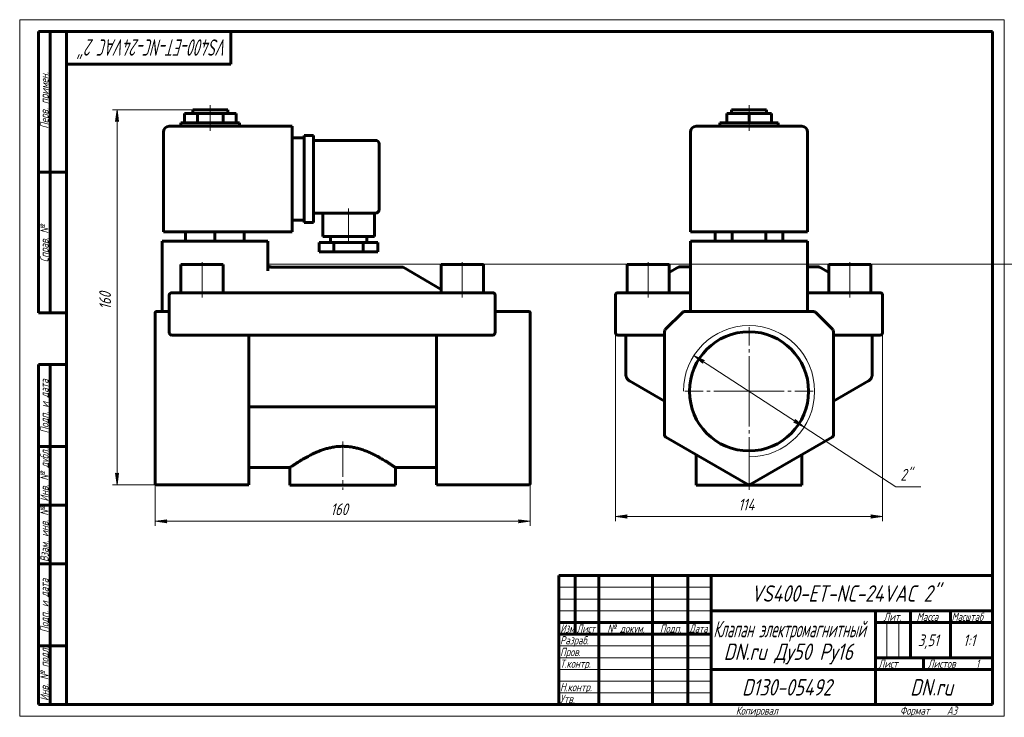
# Model space of a CAD drawing. Header units: millimetres. Extents: x 0 to 420, y 0 to 297.
import ezdxf

# ---------------------------------------------------------------- set-up
doc = ezdxf.new("R2010")
doc.units = ezdxf.units.MM
for name, pattern in [('K5LT_AXLED', [19.5, 15, -1.5, 1.5, -1.5]), ('K5LT_BASIC', [0]), ('K5LT_THIN', [0])]:
    doc.linetypes.add(name, pattern=pattern)
doc.layers.add('Системный слой', color=7, linetype='Continuous')
doc.layers.add('Системный слой (1)', color=251, linetype='Continuous', true_color=0x6c6c6c)
doc.styles.add('KDIMTEXTSTYLE', font='GOST_AU.SHX', dxfattribs={"width": 0.96, "oblique": 15, "height": 5})
doc.styles.add('KTEXTSTYLE', font='GOST_AU.SHX', dxfattribs={"width": 0.96, "height": 5})
doc.dimstyles.new('KDIMSTYLE (1.00)', dxfattribs={"dimtxt": 5, "dimasz": 1, "dimexe": 2, "dimexo": 0, "dimgap": 1, "dimtad": 1, "dimtxsty": 'KDIMTEXTSTYLE', "dimsah": 1, "dimcen": 0, "dimdle": 1, "dimadec": 0, "dimazin": 0, "dimtfac": 0.667, "dimtmove": 0, "dimatfit": 3, "dimfxl": 1, "dimtvp": 1, "dimtolj": 1, "dimtzin": 0, "dimarcsym": 0})

# ---------------------------------------------------------------- blocks, each defined once
blk = doc.blocks.new('U0')
at = {"layer": 'Системный слой (1)', "color": 150, "linetype": 'K5LT_BASIC', "lineweight": 60, "true_color": 0x0080ff}
for p, q in [((286.1, 191.57), (281.37, 191.57)), ((340.83, 191.57), (336.1, 191.57))]:
    blk.add_line(p, q, dxfattribs=at)
blk = doc.blocks.new('D0')
at = {"layer": 'Системный слой (1)'}
for points in [[(254.1, 85.18), (259.1, 85.84), (258.6, 85.18), (259.1, 84.52)], [(363.1, 84.52), (368.1, 85.18), (363.1, 85.84), (363.6, 85.18)]]:
    blk.add_hatch(color=7, dxfattribs=at).paths.add_polyline_path(points)
at = {"layer": 'Системный слой (1)', "color": 7, "linetype": 'K5LT_THIN', "lineweight": 18}
for p, q in [((254.1, 171.57), (254.1, 83.18)), ((368.1, 171.57), (368.1, 83.18)), ((254.1, 85.18), (259.1, 85.84)), ((259.1, 84.52), (254.1, 85.18)), ((259.1, 85.84), (258.6, 85.18)), ((258.6, 85.18), (259.1, 84.52)), ((363.6, 85.18), (363.1, 85.84)), ((363.1, 85.84), (368.1, 85.18)), ((368.1, 85.18), (363.1, 84.52)), ((363.1, 84.52), (363.6, 85.18))]:
    blk.add_line(p, q, dxfattribs=at)
blk.add_wipeout([(306.55, 86.18), (306.55, 93.56), (315.29, 93.56), (315.29, 86.18)]).dxf.layer = 'Системный слой (1)'
blk.add_line((254.1, 85.18), (368.1, 85.18), dxfattribs=at)
at = {"layer": 'Системный слой (1)', "color": 7, "insert": (306.55, 92.77), "char_height": 5, "attachment_point": 1, "style": 'KTEXTSTYLE'}
blk.add_mtext('\\H5.0;\\W1.000;\\Q15;\\Q15;\\W0.965;114', dxfattribs=at)
blk = doc.blocks.new('KDIMARROW_01')
at = {"layer": 'Системный слой'}
blk.add_hatch(color=0, dxfattribs=at).paths.add_polyline_path([(0, 0), (-5, 0.66), (-4.5, 0), (-5, -0.66)])
at = {"layer": 'Системный слой', "color": 0, "linetype": 'K5LT_THIN', "lineweight": 18}
for p, q in [((-4.5, 0), (-5, 0.66)), ((-5, 0.66), (0, 0)), ((0, 0), (-5, -0.66)), ((-5, -0.66), (-4.5, 0))]:
    blk.add_line(p, q, dxfattribs=at)
at = {"layer": 'Системный слой (1)', "color": 0, "linetype": 'K5LT_THIN', "lineweight": 18}
blk.add_line((57.79, 138.57), (56.79, 138.57), dxfattribs=at)
blk = doc.blocks.new('D1')
at = {"layer": 'Системный слой (1)'}
for points in [[(292.18, 151.65), (287.62, 153.82), (291.46, 150.55), (291.4, 151.37)], [(334.58, 123.31), (330.75, 126.59), (330.81, 125.76), (330.03, 125.48)]]:
    blk.add_hatch(color=7, dxfattribs=at).paths.add_polyline_path(points)
at = {"layer": 'Системный слой (1)', "color": 7, "linetype": 'K5LT_THIN', "lineweight": 18}
for p, q in [((287.62, 153.82), (292.18, 151.65)), ((291.46, 150.55), (287.62, 153.82)), ((287.62, 153.82), (334.58, 123.31)), ((292.18, 151.65), (291.4, 151.37)), ((291.4, 151.37), (291.46, 150.55)), ((330.81, 125.76), (330.75, 126.59)), ((330.75, 126.59), (334.58, 123.31)), ((330.03, 125.48), (330.81, 125.76)), ((334.58, 123.31), (330.03, 125.48))]:
    blk.add_line(p, q, dxfattribs=at)
blk.add_wipeout([(375.67, 98.91), (375.67, 106.29), (382.11, 106.29), (382.11, 98.91)]).dxf.layer = 'Системный слой (1)'
for p, q in [((334.58, 123.31), (373.67, 97.91)), ((373.67, 97.91), (384.38, 97.91))]:
    blk.add_line(p, q, dxfattribs=at)
at = {"layer": 'Системный слой (1)', "color": 7, "insert": (375.67, 105.5), "char_height": 5, "attachment_point": 1, "style": 'KTEXTSTYLE'}
blk.add_mtext('\\H5.0;\\W1.000;\\Q15;\\Q15;\\W0.965;2"', dxfattribs=at)
blk = doc.blocks.new('U1')
at = {"layer": 'Системный слой (1)', "color": 30, "linetype": 'K5LT_AXLED', "lineweight": 18, "true_color": 0xff8000}
for q in [(311.1, 165.97), (283.7, 138.57), (338.5, 138.57), (311.1, 111.17)]:
    blk.add_line((311.1, 138.57), q, dxfattribs=at)
blk = doc.blocks.new('U2')
at = {"layer": 'Системный слой (1)', "color": 150, "linetype": 'K5LT_BASIC', "lineweight": 60, "true_color": 0x0080ff}
for p, q in [((105.79, 192.56), (105.79, 192.57)), ((105.79, 192.53), (105.79, 192.56)), ((105.8, 192.51), (105.79, 192.53)), ((105.8, 192.5), (105.8, 192.51)), ((105.8, 192.49), (105.8, 192.5)), ((105.8, 192.5), (105.8, 192.5)), ((105.8, 192.5), (105.8, 192.5)), ((105.9, 192.12), (105.8, 192.49)), ((105.8, 192.49), (105.8, 192.49)), ((105.8, 192.49), (105.8, 192.49)), ((105.8, 192.49), (105.8, 192.49)), ((105.8, 192.49), (105.8, 192.49)), ((106.19, 191.77), (105.9, 192.12)), ((106.58, 191.59), (106.19, 191.77))]:
    blk.add_line(p, q, dxfattribs=at)
blk = doc.blocks.new('U3')
at = {"layer": 'Системный слой (1)', "color": 150, "linetype": 'K5LT_BASIC', "lineweight": 60, "true_color": 0x0080ff}
for p, q in [((97.79, 106.07), (115.29, 106.07)), ((160.29, 106.07), (177.79, 106.07))]:
    blk.add_line(p, q, dxfattribs=at)
blk = doc.blocks.new('U4')
at = {"layer": 'Системный слой (1)', "color": 150, "linetype": 'K5LT_BASIC', "lineweight": 60, "true_color": 0x0080ff}
blk.add_line((105.79, 192.57), (105.79, 192.57), dxfattribs=at)
blk.add_line((105.79, 192.57), (105.79, 192.57), dxfattribs=at)
blk.add_line((105.79, 192.57), (105.79, 192.57), dxfattribs=at)
blk.add_line((105.79, 192.57), (105.79, 192.57), dxfattribs=at)
blk = doc.blocks.new('U5')
at = {"layer": 'Системный слой (1)', "color": 150, "linetype": 'K5LT_BASIC', "lineweight": 60, "true_color": 0x0080ff}
for p, q in [((106.61, 191.58), (106.52, 191.6)), ((106.7, 191.57), (106.61, 191.58)), ((106.79, 191.57), (106.7, 191.57))]:
    blk.add_line(p, q, dxfattribs=at)
blk = doc.blocks.new('U6')
at = {"layer": 'Системный слой (1)', "color": 150, "linetype": 'K5LT_BASIC', "lineweight": 60, "true_color": 0x0080ff}
for p, q in [((105.79, 192.56), (105.79, 192.57)), ((105.79, 192.55), (105.79, 192.56)), ((105.79, 192.54), (105.79, 192.55))]:
    blk.add_line(p, q, dxfattribs=at)
blk = doc.blocks.new('U7')
at = {"layer": 'Системный слой (1)', "color": 150, "linetype": 'K5LT_BASIC', "lineweight": 60, "true_color": 0x0080ff}
for p, q in [((105.79, 192.54), (105.79, 192.57)), ((105.81, 192.38), (105.8, 192.45)), ((105.83, 192.31), (105.81, 192.38)), ((105.85, 192.23), (105.83, 192.31)), ((106.45, 191.63), (106.45, 191.63))]:
    blk.add_line(p, q, dxfattribs=at)
blk = doc.blocks.new('U8')
at = {"layer": 'Системный слой (1)', "color": 150, "linetype": 'K5LT_BASIC', "lineweight": 60, "true_color": 0x0080ff}
for start, end in [(180.007, 181.5039), (254.165, 270)]:
    blk.add_arc((106.79, 192.57), 1, start, end, dxfattribs=at)
blk = doc.blocks.new('U9')
at = {"layer": 'Системный слой (1)', "color": 150, "linetype": 'K5LT_BASIC', "lineweight": 60, "true_color": 0x0080ff}
for p, q in [((105.79, 192.54), (105.79, 192.57)), ((106.45, 191.63), (106.45, 191.63))]:
    blk.add_line(p, q, dxfattribs=at)
blk = doc.blocks.new('U10')
at = {"layer": 'Системный слой (1)', "color": 150, "linetype": 'K5LT_BASIC', "lineweight": 60, "true_color": 0x0080ff}
for p, q in [((105.79, 192.56), (105.79, 192.56)), ((105.79, 192.56), (105.79, 192.56)), ((105.79, 192.54), (105.79, 192.56)), ((105.79, 192.56), (105.79, 192.56)), ((105.79, 192.56), (105.79, 192.56)), ((105.79, 192.56), (105.79, 192.56)), ((105.79, 192.56), (105.79, 192.56)), ((105.79, 192.56), (105.79, 192.56)), ((105.79, 192.56), (105.79, 192.56)), ((105.79, 192.52), (105.79, 192.54)), ((105.8, 192.5), (105.79, 192.52))]:
    blk.add_line(p, q, dxfattribs=at)
blk = doc.blocks.new('U11')
at = {"layer": 'Системный слой (1)', "color": 150, "linetype": 'K5LT_BASIC', "lineweight": 60, "true_color": 0x0080ff}
for start, end in [(180, 180.0532), (180.0532, 181.4772), (188.9724, 195.45), (195.45, 209.5812), (214.6709, 250.0711), (250.0711, 257.5124), (269.9764, 270)]:
    blk.add_arc((106.79, 192.57), 1, start, end, dxfattribs=at)
blk = doc.blocks.new('U12')
at = {"layer": 'Системный слой (1)', "color": 150, "linetype": 'K5LT_BASIC', "lineweight": 60, "true_color": 0x0080ff}
for p, q in [((106.79, 191.57), (106.82, 191.57)), ((106.82, 191.57), (106.82, 191.57)), ((106.82, 191.57), (107.28, 191.57))]:
    blk.add_line(p, q, dxfattribs=at)
blk = doc.blocks.new('U13')
at = {"layer": 'Системный слой (1)', "color": 150, "linetype": 'K5LT_BASIC', "lineweight": 60, "true_color": 0x0080ff}
for p, q in [((105.79, 192.55), (105.79, 192.57)), ((105.79, 192.53), (105.79, 192.55)), ((105.79, 192.52), (105.79, 192.53)), ((106.79, 191.57), (106.79, 191.57))]:
    blk.add_line(p, q, dxfattribs=at)
blk = doc.blocks.new('U14')
at = {"layer": 'Системный слой (1)', "color": 150, "linetype": 'K5LT_BASIC', "lineweight": 60, "true_color": 0x0080ff}
for p, q in [((106.79, 191.57), (106.8, 191.57)), ((106.8, 191.57), (106.89, 191.56)), ((106.89, 191.56), (106.97, 191.53)), ((106.97, 191.53), (107.04, 191.5))]:
    blk.add_line(p, q, dxfattribs=at)
blk = doc.blocks.new('U15')
at = {"layer": 'Системный слой (1)', "color": 150, "linetype": 'K5LT_BASIC', "lineweight": 60, "true_color": 0x0080ff}
for p, q in [((106.82, 191.57), (106.97, 191.57)), ((107.13, 191.57), (107.28, 191.57))]:
    blk.add_line(p, q, dxfattribs=at)
blk = doc.blocks.new('U16')
at = {"layer": 'Системный слой (1)', "color": 150, "linetype": 'K5LT_BASIC', "lineweight": 60, "true_color": 0x0080ff}
for p, q in [((106.82, 191.57), (106.97, 191.57)), ((107.13, 191.57), (107.28, 191.57))]:
    blk.add_line(p, q, dxfattribs=at)
blk = doc.blocks.new('D2')
at = {"layer": 'Системный слой (1)'}
for points in [[(62.29, 83.18), (62.79, 83.84), (57.79, 83.18), (62.79, 82.52)], [(217.79, 83.18), (212.79, 83.84), (213.29, 83.18), (212.79, 82.52)]]:
    blk.add_hatch(color=7, dxfattribs=at).paths.add_polyline_path(points)
at = {"layer": 'Системный слой (1)', "color": 7, "linetype": 'K5LT_THIN', "lineweight": 18}
for p, q in [((57.79, 124.34), (57.79, 81.18)), ((217.79, 116.78), (217.79, 81.18)), ((57.79, 83.18), (62.79, 83.84)), ((62.79, 82.52), (57.79, 83.18)), ((62.79, 83.84), (62.29, 83.18)), ((62.29, 83.18), (62.79, 82.52)), ((213.29, 83.18), (212.79, 83.84)), ((212.79, 83.84), (217.79, 83.18)), ((217.79, 83.18), (212.79, 82.52)), ((212.79, 82.52), (213.29, 83.18))]:
    blk.add_line(p, q, dxfattribs=at)
blk.add_wipeout([(132.58, 84.18), (132.58, 91.56), (142.59, 91.56), (142.59, 84.18)]).dxf.layer = 'Системный слой (1)'
blk.add_line((57.79, 83.18), (217.79, 83.18), dxfattribs=at)
at = {"layer": 'Системный слой (1)', "color": 7, "insert": (132.58, 90.77), "char_height": 5, "attachment_point": 1, "style": 'KTEXTSTYLE'}
blk.add_mtext('\\H5.0;\\W1.000;\\Q15;\\Q15;\\W0.965;160', dxfattribs=at)
blk = doc.blocks.new('D3')
at = {"layer": 'Системный слой (1)'}
for points in [[(42.19, 253.57), (41.53, 258.57), (40.87, 253.57), (41.53, 254.07)], [(41.53, 98.72), (42.19, 103.72), (41.53, 103.22), (40.87, 103.72)]]:
    blk.add_hatch(color=7, dxfattribs=at).paths.add_polyline_path(points)
at = {"layer": 'Системный слой (1)', "color": 7, "linetype": 'K5LT_THIN', "lineweight": 18}
for p, q in [((73.79, 258.57), (39.53, 258.57)), ((40.87, 253.57), (41.53, 258.57)), ((41.53, 258.57), (42.19, 253.57)), ((41.53, 254.07), (40.87, 253.57)), ((42.19, 253.57), (41.53, 254.07)), ((41.53, 98.72), (40.87, 103.72)), ((40.87, 103.72), (41.53, 103.22)), ((41.53, 103.22), (42.19, 103.72)), ((42.19, 103.72), (41.53, 98.72)), ((58.29, 98.72), (39.53, 98.72))]:
    blk.add_line(p, q, dxfattribs=at)
blk.add_wipeout([(40.53, 173.43), (33.15, 173.43), (33.15, 183.44), (40.53, 183.44)]).dxf.layer = 'Системный слой (1)'
blk.add_line((41.53, 258.57), (41.53, 98.72), dxfattribs=at)
at = {"layer": 'Системный слой (1)', "color": 7, "insert": (33.95, 173.43), "char_height": 5, "attachment_point": 1, "rotation": 90, "style": 'KTEXTSTYLE'}
blk.add_mtext('\\H5.0;\\W1.000;\\Q15;\\Q15;\\W0.965;160', dxfattribs=at)
blk = doc.blocks.new('U17')
at = {"color": 7, "linetype": 'K5LT_THIN', "lineweight": 18}
for p, q in [((0, 0), (0, 297)), ((0, 297), (420, 297)), ((420, 297), (420, 0)), ((230, 55), (295, 55)), ((230, 50), (295, 50)), ((230, 45), (295, 45)), ((369.96, 25), (369.96, 40)), ((374.98, 25), (374.98, 40)), ((230, 30), (295, 30)), ((230, 25), (295, 25)), ((230, 20), (295, 20)), ((230, 15), (295, 15)), ((230, 10), (295, 10)), ((420, 0), (0, 0))]:
    blk.add_line(p, q, dxfattribs=at)
at = {"color": 150, "linetype": 'K5LT_BASIC', "lineweight": 60, "true_color": 0x0080ff}
for p, q in [((8, 172), (8, 292)), ((20, 292), (8, 292)), ((13, 172), (13, 292)), ((20, 5), (20, 292)), ((20, 292), (415, 292)), ((90, 292), (90, 278)), ((415, 292), (415, 5)), ((90, 278), (20, 278)), ((20, 232), (8, 232)), ((20, 172), (8, 172)), ((8, 5), (8, 150)), ((20, 150), (8, 150)), ((13, 5), (13, 150)), ((20, 115), (8, 115)), ((20, 90), (8, 90)), ((20, 65), (8, 65)), ((230, 60), (415, 60)), ((230, 5), (230, 60)), ((237, 35), (237, 60)), ((247, 5), (247, 60)), ((270, 5), (270, 60)), ((285, 5), (285, 60)), ((295, 5), (295, 60)), ((295, 45), (415, 45)), ((365, 5), (365, 45)), ((380, 25), (380, 45)), ((397, 25), (397, 45)), ((230, 40), (295, 40)), ((365, 40), (380, 40)), ((380, 40), (415, 40)), ((230, 35), (295, 35)), ((20, 30), (8, 30)), ((365, 25), (415, 25)), ((385.57, 20), (385.57, 25)), ((295, 20), (365, 20)), ((365, 20), (415, 20)), ((20, 5), (8, 5)), ((415, 5), (20, 5))]:
    blk.add_line(p, q, dxfattribs=at)
at = {"color": 7, "attachment_point": 1, "style": 'KTEXTSTYLE'}
for s, insert, char_height, rotation in [('\\H5.0;\\W1.000;\\Q15;\\Q15;\\W0.748;\\H7.00;VS400-ET-NC-24VAC 2"', (88.72, 281.64), 7, 180), ('\\H5.0;\\W1.000;\\Q15;\\Q15;\\W0.965;\\H3.50;Перв. примен.', (8.82, 250.52), 3.5, 90), ('\\H5.0;\\W1.000;\\Q15;\\Q15;\\W0.965;\\H3.50;Справ. №', (8.82, 193.63), 3.5, 90), ('\\H5.0;\\W1.000;\\Q15;\\Q15;\\W0.965;\\H3.50;Подп. и дата', (8.82, 120.66), 3.5, 90), ('\\H5.0;\\W1.000;\\Q15;\\Q15;\\W0.965;\\H3.50;Инв. № дубл.', (8.82, 91.57), 3.5, 90), ('\\H5.0;\\W1.000;\\Q15;\\Q15;\\W0.965;\\H3.50;Взам. инв. №', (8.82, 65.8), 3.5, 90), ('\\H5.0;\\W1.000;\\Q15;\\Q15;\\W0.965;\\H3.50;Подп. и дата', (8.82, 35.66), 3.5, 90), ('\\H5.0;\\W1.000;\\Q15;\\Q15;\\W0.965;\\H3.50;Инв. № подл.', (8.82, 6.57), 3.5, 90)]:
    blk.add_mtext(s, dxfattribs=dict(at, insert=insert, char_height=char_height, rotation=rotation))
for s, insert, char_height in [('\\H5.0;\\W1.000;\\Q15;\\Q15;\\W0.965;\\H7.00;VS400-ET-NC-24VAC 2"', (311.96, 55.86), 7), ('\\H5.0;\\W1.000;\\Q15;\\Q15;\\W0.965;\\H3.50;Лит.', (368.47, 44.18), 3.5), ('\\H5.0;\\W1.000;\\Q15;\\Q15;\\W0.965;\\H3.50;Масса', (382.58, 44.18), 3.5), ('\\H5.0;\\W1.000;\\Q15;\\Q15;\\W0.930;\\H3.50;Масштаб', (397.52, 44.18), 3.5), ('\\H5.0;\\W1.000;\\Q15;\\Q15;\\W0.784;\\H3.50;Изм.', (230.62, 39.18), 3.5), ('\\H5.0;\\W1.000;\\Q15;\\Q15;\\W0.799;\\H3.50;Лист', (237.61, 39.18), 3.5), ('\\H5.0;\\W1.000;\\Q15;\\Q15;\\W0.965;\\H3.50;№ докум.', (250.63, 39.18), 3.5), ('\\H5.0;\\W1.000;\\Q15;\\Q15;\\W0.965;\\H3.50;Подп.', (273.1, 39.18), 3.5), ('\\H5.0;\\W1.000;\\Q15;\\Q15;\\W0.799;\\H3.50;Дата', (285.61, 39.18), 3.5), ('\\H5.0;\\W1.000;\\Q15;\\Q15;\\W0.672;\\H7.00;Клапан электромагнитный', (295.88, 40.69), 7), ('\\H5.0;\\W1.000;\\Q15;\\Q15;\\W0.965;\\H3.50;Разраб.', (230.5, 34.18), 3.5), ('\\H5.0;\\W1.000;\\Q15;\\Q15;\\W0.965;3,51', (383.16, 34.9), 5), ('\\H5.0;\\W1.000;\\Q15;\\Q15;\\W0.965;{\\c16711680;1:1}', (402.44, 34.9), 5), ('\\H5.0;\\W1.000;\\Q15;\\Q15;\\W0.965;\\H7.00;DN.ru Ду50 Ру16', (300.3, 31.02), 7), ('\\H5.0;\\W1.000;\\Q15;\\Q15;\\W0.965;\\H3.50;Пров.', (230.5, 29.18), 3.5), ('\\H5.0;\\W1.000;\\Q15;\\Q15;\\W0.965;\\H3.50;Т.контр.', (230.5, 24.18), 3.5), ('\\H5.0;\\W1.000;\\Q15;\\Q15;\\W0.965;\\H3.50;Лист', (366.32, 24.18), 3.5), ('\\H5.0;\\W1.000;\\Q15;\\Q15;\\W0.965;\\H3.50;Листов', (387.36, 24.18), 3.5), ('\\H5.0;\\W1.000;\\Q15;\\Q15;\\W0.965;\\H3.50;1', (407.91, 24.18), 3.5), ('\\H5.0;\\W1.000;\\Q15;\\Q15;\\W0.965;\\H3.50;Н.контр.', (230.5, 14.18), 3.5), ('\\H5.0;\\W1.000;\\Q15;\\Q15;\\W0.965;\\H7.00;D130-05492', (308.08, 15.86), 7), ('\\H5.0;\\W1.000;\\Q15;\\Q15;\\W0.965;\\H7.00;DN.ru', (379.84, 15.86), 7), ('\\H5.0;\\W1.000;\\Q15;\\Q15;\\W0.965;\\H3.50;Утв.', (230.5, 9.18), 3.5), ('\\H5.0;\\W1.000;\\Q15;\\Q15;\\W0.965;\\H3.50;Копировал', (305.5, 4.18), 3.5), ('\\H5.0;\\W1.000;\\Q15;\\Q15;\\W0.965;\\H3.50;Формат', (375.5, 4.18), 3.5), ('\\H5.0;\\W1.000;\\Q15;\\Q15;\\W0.965;\\H3.50;A3', (395.5, 4.18), 3.5)]:
    blk.add_mtext(s, dxfattribs=dict(at, insert=insert, char_height=char_height))

msp = doc.modelspace()

# ---------------------------------------------------------------- linework, layer by layer
at = {"layer": 'Системный слой (1)', "color": 30, "linetype": 'K5LT_AXLED', "lineweight": 18, "true_color": 0xff8000}
for p, q in [((81.294, 255.065), (81.294, 260.565)), ((311.103, 255.065), (311.103, 260.565)), ((81.294, 249.565), (81.294, 255.065)), ((311.103, 249.565), (311.103, 255.065)), ((140.294, 216.565), (140.294, 200.065)), ((77.794, 178.565), (77.794, 194.565)), ((188.794, 178.565), (188.794, 194.565)), ((268.103, 178.565), (268.103, 194.565)), ((354.103, 178.565), (354.103, 194.565))]:
    msp.add_line(p, q, dxfattribs=at)
at = {"layer": 'Системный слой (1)', "color": 150, "linetype": 'K5LT_BASIC', "lineweight": 60, "true_color": 0x0080ff}
for p, q in [((70.294, 253.065), (70.294, 257.065)), ((70.294, 257.065), (75.794, 257.065)), ((73.794, 257.065), (73.794, 258.565)), ((73.794, 258.565), (88.794, 258.565)), ((75.794, 253.065), (75.794, 257.065)), ((75.794, 257.065), (86.794, 257.065)), ((86.794, 253.065), (86.794, 257.065)), ((86.794, 257.065), (92.294, 257.065)), ((88.794, 257.065), (88.794, 258.565)), ((92.294, 253.065), (92.294, 257.065)), ((301.576, 253.065), (301.576, 257.065)), ((301.576, 257.065), (311.103, 257.065)), ((303.603, 257.065), (303.603, 258.565)), ((303.603, 258.565), (318.603, 258.565)), ((311.103, 253.065), (311.103, 257.065)), ((311.103, 257.065), (320.629, 257.065)), ((318.603, 257.065), (318.603, 258.565)), ((320.629, 253.065), (320.629, 257.065)), ((68.794, 251.565), (68.794, 253.065)), ((68.794, 253.065), (93.794, 253.065)), ((93.794, 251.565), (93.794, 253.065)), ((298.603, 251.565), (298.603, 253.065)), ((298.603, 253.065), (323.603, 253.065)), ((323.603, 251.565), (323.603, 253.065)), ((61.294, 206.565), (61.294, 249.065)), ((116.294, 251.565), (63.794, 251.565)), ((116.294, 251.565), (116.294, 249.065)), ((116.294, 206.565), (116.294, 249.065)), ((286.103, 206.565), (286.103, 249.065)), ((333.603, 251.565), (288.603, 251.565)), ((336.103, 206.565), (336.103, 249.065)), ((116.294, 246.565), (121.294, 246.565)), ((121.294, 247.565), (125.294, 247.565)), ((121.294, 245.065), (121.294, 247.565)), ((121.294, 245.065), (121.294, 213.065)), ((125.294, 247.565), (125.294, 245.065)), ((125.294, 245.565), (151.794, 245.565)), ((125.294, 245.065), (125.294, 213.065)), ((153.294, 244.065), (153.294, 216.065)), ((125.294, 214.565), (151.794, 214.565)), ((129.294, 214.565), (129.294, 204.565)), ((151.294, 214.565), (151.294, 204.565)), ((116.294, 211.565), (121.294, 211.565)), ((121.294, 210.565), (121.294, 213.065)), ((121.294, 210.565), (125.294, 210.565)), ((125.294, 213.065), (125.294, 210.565)), ((63.794, 206.565), (61.294, 206.565)), ((63.794, 206.565), (116.294, 206.565)), ((70.794, 206.565), (70.794, 202.565)), ((83.294, 206.565), (83.294, 202.565)), ((95.794, 206.565), (95.794, 202.565)), ((288.603, 206.565), (286.103, 206.565)), ((288.603, 206.565), (333.603, 206.565)), ((296.669, 206.565), (296.669, 202.565)), ((303.886, 206.565), (303.886, 202.565)), ((318.32, 206.565), (318.32, 202.565)), ((325.536, 206.565), (325.536, 202.565)), ((336.103, 206.565), (333.603, 206.565)), ((60.794, 202.565), (60.794, 172.565)), ((60.794, 202.565), (63.294, 202.565)), ((103.294, 202.565), (63.294, 202.565)), ((103.294, 202.565), (105.794, 202.565)), ((105.794, 202.565), (105.794, 189.97)), ((127.794, 202.065), (127.794, 198.065)), ((134.044, 202.065), (127.794, 202.065)), ((151.294, 204.565), (129.294, 204.565)), ((132.544, 204.565), (132.544, 202.065)), ((146.544, 202.065), (134.044, 202.065)), ((134.044, 202.065), (134.044, 198.065)), ((152.794, 202.065), (146.544, 202.065)), ((146.544, 202.065), (146.544, 198.065)), ((148.044, 204.565), (148.044, 202.065)), ((152.794, 202.065), (152.794, 198.065)), ((286.103, 202.565), (286.103, 172.565)), ((286.103, 202.565), (288.603, 202.565)), ((333.603, 202.565), (288.603, 202.565)), ((333.603, 202.565), (336.103, 202.565)), ((336.103, 202.565), (336.103, 172.565)), ((134.044, 198.065), (127.794, 198.065)), ((146.544, 198.065), (134.044, 198.065)), ((152.794, 198.065), (146.544, 198.065)), ((68.794, 192.565), (86.794, 192.565)), ((68.794, 180.565), (68.794, 192.565)), ((86.794, 180.565), (86.794, 192.565)), ((105.794, 192.565), (105.794, 192.565)), ((105.794, 192.557), (105.794, 192.565)), ((105.794, 192.565), (105.794, 192.565)), ((105.794, 192.565), (105.794, 192.565)), ((105.794, 192.557), (105.794, 192.565)), ((105.794, 192.548), (105.794, 192.565)), ((105.794, 192.565), (105.794, 192.565)), ((105.794, 192.539), (105.794, 192.565)), ((105.794, 192.564), (105.794, 192.548)), ((106.823, 191.565), (106.794, 191.565)), ((106.794, 191.565), (106.805, 191.565)), ((106.812, 191.565), (106.823, 191.565)), ((106.812, 191.565), (106.823, 191.565)), ((106.823, 191.565), (106.821, 191.565)), ((107.277, 191.565), (107.41, 191.565)), ((107.37, 191.565), (107.41, 191.565)), ((107.656, 191.565), (107.41, 191.565)), ((163.026, 191.565), (107.656, 191.565)), ((163.526, 191.431), (179.794, 182.039)), ((179.794, 180.565), (179.794, 192.565)), ((179.794, 192.565), (197.794, 192.565)), ((197.794, 180.565), (197.794, 192.565)), ((259.103, 180.565), (259.103, 192.565)), ((259.103, 192.565), (277.103, 192.565)), ((277.103, 180.565), (277.103, 192.565)), ((280.871, 191.431), (277.103, 189.256)), ((341.335, 191.431), (345.103, 189.256)), ((345.103, 180.565), (345.103, 192.565)), ((345.103, 192.565), (363.103, 192.565)), ((363.103, 180.565), (363.103, 192.565)), ((286.098, 187.067), (286.098, 187.067)), ((336.108, 187.067), (336.108, 187.067)), ((63.794, 179.565), (63.794, 163.565)), ((64.794, 180.565), (66.794, 180.565)), ((199.794, 180.565), (66.794, 180.565)), ((199.794, 180.565), (201.794, 180.565)), ((202.794, 163.565), (202.794, 179.565)), ((254.103, 179.565), (254.103, 163.565)), ((255.103, 180.565), (257.103, 180.565)), ((257.103, 180.565), (286.103, 180.565)), ((336.103, 180.565), (365.103, 180.565)), ((365.103, 180.565), (367.103, 180.565)), ((368.103, 179.565), (368.103, 163.565)), ((63.794, 172.565), (58.294, 172.565)), ((202.794, 172.565), (217.294, 172.565)), ((282.81, 172.272), (275.396, 164.858)), ((338.689, 172.565), (283.517, 172.565)), ((346.81, 164.858), (339.396, 172.272)), ((57.794, 171.919), (57.794, 172.065)), ((57.794, 164.505), (57.794, 171.919)), ((217.794, 172.065), (217.794, 171.919)), ((217.794, 164.505), (217.794, 171.919)), ((57.794, 164.151), (57.794, 164.505)), ((57.794, 119.927), (57.794, 164.151)), ((217.794, 164.505), (217.794, 164.151)), ((217.794, 119.927), (217.794, 164.151)), ((275.103, 164.151), (275.103, 119.927)), ((347.103, 119.927), (347.103, 164.151)), ((66.794, 162.565), (64.794, 162.565)), ((66.794, 162.565), (199.794, 162.565)), ((97.794, 119.927), (97.794, 162.565)), ((177.794, 119.927), (177.794, 162.565)), ((201.794, 162.565), (199.794, 162.565)), ((257.103, 162.565), (255.103, 162.565)), ((257.103, 162.565), (275.103, 162.565)), ((258.603, 162.565), (258.603, 145.608)), ((347.103, 162.565), (365.103, 162.565)), ((363.603, 162.565), (363.603, 145.608)), ((367.103, 162.565), (365.103, 162.565)), ((260.103, 143.01), (260.065, 143.032)), ((260.103, 143.01), (275.103, 134.35)), ((275.103, 134.35), (260.103, 143.01)), ((362.103, 143.01), (347.103, 134.35)), ((362.103, 143.01), (347.103, 134.35)), ((362.103, 143.01), (362.14, 143.032)), ((98.663, 131.934), (176.924, 131.934)), ((57.794, 119.494), (57.794, 119.927)), ((57.794, 99.287), (57.794, 119.494)), ((97.794, 119.927), (97.794, 119.061)), ((97.794, 98.854), (97.794, 119.061)), ((177.794, 119.061), (177.794, 119.927)), ((177.794, 98.854), (177.794, 119.061)), ((217.794, 119.927), (217.794, 119.494)), ((217.794, 99.287), (217.794, 119.494)), ((275.603, 119.061), (310.603, 98.854)), ((311.603, 98.854), (346.603, 119.061)), ((288.603, 111.556), (288.603, 98.565)), ((333.603, 111.556), (333.603, 98.565)), ((115.294, 106.065), (115.294, 98.565)), ((160.294, 106.065), (160.294, 98.565)), ((57.794, 99.22), (57.794, 99.287)), ((58.294, 98.72), (97.794, 98.72)), ((97.794, 98.854), (97.794, 98.72)), ((160.294, 98.565), (115.294, 98.565)), ((177.794, 98.72), (177.794, 98.854)), ((177.794, 98.72), (217.294, 98.72)), ((217.794, 99.287), (217.794, 99.22)), ((333.603, 98.565), (288.603, 98.565))]:
    msp.add_line(p, q, dxfattribs=at)
msp.add_circle((311.103, 138.565), 25.4, dxfattribs=at)
for centre, radius, start, end in [((63.794, 249.065), 2.5, 90, 180), ((288.603, 249.065), 2.5, 90, 180), ((333.603, 249.065), 2.5, 0, 90), ((151.794, 244.065), 1.5, 0, 90), ((151.794, 216.065), 1.5, 270, 0), ((106.794, 192.565), 1, 180.00701, 270), ((163.026, 190.565), 1, 60, 90), ((281.371, 190.565), 1, 90, 120), ((340.835, 190.565), 1, 60, 90), ((64.794, 179.565), 1, 90, 180), ((201.794, 179.565), 1, 0, 90), ((255.103, 179.565), 1, 90, 180), ((367.103, 179.565), 1, 0, 90), ((58.294, 172.065), 0.5, 90, 180), ((217.294, 172.065), 0.5, 0, 90), ((283.517, 171.565), 1, 90, 135), ((338.689, 171.565), 1, 45, 90), ((276.103, 164.151), 1, 135, 180), ((346.103, 164.151), 1, 0, 45), ((64.794, 163.565), 1, 180, 270), ((201.794, 163.565), 1, 270, 0), ((255.103, 163.565), 1, 180, 270), ((367.103, 163.565), 1, 270, 0), ((276.103, 119.927), 1, 180, 240), ((346.103, 119.927), 1, 300, 0), ((58.294, 99.22), 0.5, 180, 270), ((217.294, 99.22), 0.5, 270, 0), ((311.103, 99.72), 1, 240, 300)]:
    msp.add_arc(centre, radius, start, end, dxfattribs=at)
at = {"layer": 'Системный слой (1)', "color": 7, "linetype": 'K5LT_THIN', "lineweight": 18}
msp.add_arc((311.103, 138.565), 28, 270, 180, dxfattribs=at)
at = {"layer": 'Системный слой (1)', "color": 150, "linetype": 'K5LT_BASIC', "lineweight": 60, "true_color": 0x0080ff}
for points, knots in [([(105.794, 192.565), (105.794, 192.565), (105.794, 192.565), (105.794, 192.565), (105.794, 192.565), (105.794, 192.565), (105.794, 192.565), (105.794, 192.565), (105.794, 192.565), (105.794, 192.565), (105.794, 192.565), (105.794, 192.565), (105.794, 192.565), (105.794, 192.565), (105.794, 192.565), (105.794, 192.565), (105.794, 192.565), (105.794, 192.565), (105.794, 192.565), (105.794, 192.565), (105.794, 192.565), (105.794, 192.565), (105.794, 192.565), (105.794, 192.565), (105.794, 192.565), (105.794, 192.565), (105.794, 192.565), (105.794, 192.565), (105.794, 192.565), (105.794, 192.565), (105.794, 192.565), (105.794, 192.565), (105.794, 192.565), (105.794, 192.565), (105.794, 192.565), (105.794, 192.565), (105.794, 192.565), (105.794, 192.565), (105.794, 192.565), (105.794, 192.565), (105.794, 192.565), (105.794, 192.564), (105.794, 192.564), (105.794, 192.564), (105.794, 192.564), (105.794, 192.564), (105.794, 192.564), (105.794, 192.564), (105.794, 192.564), (105.794, 192.563), (105.794, 192.562), (105.794, 192.558), (105.794, 192.554), (105.794, 192.543), (105.794, 192.535), (105.795, 192.511), (105.796, 192.495), (105.8, 192.453), (105.803, 192.43), (105.812, 192.373), (105.824, 192.32), (105.829, 192.302)], [0, 0, 0, 0, 0.0787743, 0.0787743, 0.1575486, 0.1575486, 0.1941716, 0.1941716, 0.2184367, 0.2184367, 0.2233085, 0.2233085, 0.2281803, 0.2281803, 0.2296471, 0.2296471, 0.2345664, 0.2345664, 0.2442696, 0.2442696, 0.2466886, 0.2466886, 0.2658785, 0.2658785, 0.2700665, 0.2700665, 0.311624, 0.311624, 0.3878082, 0.3878082, 0.4430292, 0.4430292, 0.5536599, 0.5536599, 0.6637101, 0.6637101, 0.8843911, 0.8843911, 1.1050721, 1.1050721, 1.5464341, 1.5464341, 1.9898273, 1.9898273, 2.8766138, 2.8766138, 3.2688545, 3.2688545, 4.6501868, 4.6501868, 8.1973327, 8.1973327, 15.2916245, 15.2916245, 21.9726796, 21.9726796, 27.2700174, 27.2700174, 32.0056161, 32.0056161, 37.6043534, 37.6043534, 37.6043534, 37.6043534]), ([(105.794, 192.565), (105.794, 192.565), (105.794, 192.565), (105.794, 192.565), (105.794, 192.565), (105.794, 192.565), (105.794, 192.565), (105.794, 192.565), (105.794, 192.565), (105.794, 192.565), (105.794, 192.565), (105.794, 192.565), (105.794, 192.565), (105.794, 192.565), (105.794, 192.565), (105.794, 192.565), (105.794, 192.565), (105.794, 192.565), (105.794, 192.565), (105.794, 192.565), (105.794, 192.565), (105.794, 192.565), (105.794, 192.565), (105.794, 192.565), (105.794, 192.565), (105.794, 192.565), (105.794, 192.565), (105.794, 192.565), (105.794, 192.565), (105.794, 192.565), (105.794, 192.565), (105.794, 192.565), (105.794, 192.565), (105.794, 192.565), (105.794, 192.565), (105.794, 192.565), (105.794, 192.565), (105.794, 192.565), (105.794, 192.565), (105.794, 192.565), (105.794, 192.565), (105.794, 192.564), (105.794, 192.564), (105.794, 192.564), (105.794, 192.564), (105.794, 192.564), (105.794, 192.564), (105.794, 192.564), (105.794, 192.564), (105.794, 192.563), (105.794, 192.562), (105.794, 192.558), (105.794, 192.554), (105.794, 192.543), (105.794, 192.535), (105.795, 192.511), (105.796, 192.495), (105.8, 192.453), (105.803, 192.43), (105.812, 192.373), (105.824, 192.32), (105.829, 192.302)], [0, 0, 0, 0, 0.0787743, 0.0787743, 0.1575487, 0.1575487, 0.1941717, 0.1941717, 0.2184368, 0.2184368, 0.2233086, 0.2233086, 0.2281804, 0.2281804, 0.2296471, 0.2296471, 0.2345664, 0.2345664, 0.2442696, 0.2442696, 0.2466886, 0.2466886, 0.2658785, 0.2658785, 0.2700665, 0.2700665, 0.311624, 0.311624, 0.3878082, 0.3878082, 0.4430292, 0.4430292, 0.5536599, 0.5536599, 0.6637102, 0.6637102, 0.8843912, 0.8843912, 1.1050722, 1.1050722, 1.5464342, 1.5464342, 1.9898275, 1.9898275, 2.8766141, 2.8766141, 3.2688548, 3.2688548, 4.6501872, 4.6501872, 8.1973334, 8.1973334, 15.2916259, 15.2916259, 21.9727543, 21.9727543, 27.2700008, 27.2700008, 32.0055795, 32.0055795, 37.6043619, 37.6043619, 37.6043619, 37.6043619]), ([(286.098, 187.067), (286.098, 187.067), (286.098, 187.067), (286.098, 187.068), (286.098, 187.068), (286.099, 187.071), (286.099, 187.074), (286.1, 187.079), (286.1, 187.083), (286.101, 187.091), (286.102, 187.096), (286.103, 187.107), (286.103, 187.113), (286.103, 187.12)], [0, 0, 0, 0, 0.0159549, 0.0159549, 0.6, 0.6, 1.2, 1.2, 1.8, 1.8, 2.4, 2.4, 3, 3, 3, 3]), ([(336.108, 187.067), (336.108, 187.067), (336.108, 187.067), (336.108, 187.068), (336.108, 187.068), (336.107, 187.071), (336.106, 187.074), (336.106, 187.079), (336.105, 187.083), (336.104, 187.091), (336.104, 187.096), (336.103, 187.107), (336.103, 187.113), (336.103, 187.12)], [0, 0, 0, 0, 0.0159549, 0.0159549, 0.6, 0.6, 1.2, 1.2, 1.8, 1.8, 2.4, 2.4, 3, 3, 3, 3]), ([(260.103, 143.01), (260.1, 143.012), (260.097, 143.013), (260.088, 143.018), (260.082, 143.022), (260.064, 143.033), (260.052, 143.04), (260.016, 143.062), (259.992, 143.077), (259.922, 143.122), (259.877, 143.154), (259.742, 143.252), (259.656, 143.323), (259.475, 143.489), (259.382, 143.586), (259.209, 143.794), (259.13, 143.905), (258.986, 144.136), (258.921, 144.256), (258.81, 144.505), (258.762, 144.633), (258.686, 144.894), (258.657, 145.026), (258.629, 145.211), (258.622, 145.262), (258.613, 145.353), (258.61, 145.393), (258.606, 145.459), (258.605, 145.485), (258.604, 145.527), (258.604, 145.543), (258.603, 145.576), (258.603, 145.592), (258.603, 145.608)], [0.0151244, 0.0151244, 0.0151244, 0.0151244, 0.0756221, 0.0756221, 0.211742, 0.211742, 0.4839817, 0.4839817, 1.0133367, 1.0133367, 2.0720466, 2.0720466, 4.1894665, 4.1894665, 6.7568471, 6.7568471, 9.3490472, 9.3490472, 11.9517029, 11.9517029, 14.5496372, 14.5496372, 17.1299993, 17.1299993, 18.1151949, 18.1151949, 18.8817761, 18.8817761, 19.3711758, 19.3711758, 19.6836176, 19.6836176, 19.9935746, 19.9935746, 19.9935746, 19.9935746]), ([(362.103, 143.01), (362.105, 143.012), (362.108, 143.013), (362.117, 143.018), (362.123, 143.022), (362.142, 143.033), (362.154, 143.04), (362.19, 143.062), (362.213, 143.077), (362.283, 143.122), (362.329, 143.154), (362.463, 143.252), (362.549, 143.323), (362.73, 143.489), (362.823, 143.586), (362.996, 143.794), (363.076, 143.905), (363.22, 144.136), (363.284, 144.256), (363.396, 144.505), (363.443, 144.633), (363.519, 144.894), (363.549, 145.026), (363.577, 145.211), (363.583, 145.262), (363.592, 145.353), (363.595, 145.393), (363.599, 145.459), (363.6, 145.485), (363.602, 145.527), (363.602, 145.543), (363.603, 145.576), (363.603, 145.592), (363.603, 145.608)], [0.0151244, 0.0151244, 0.0151244, 0.0151244, 0.0756221, 0.0756221, 0.211742, 0.211742, 0.4839817, 0.4839817, 1.0133367, 1.0133367, 2.0720466, 2.0720466, 4.1894665, 4.1894665, 6.7568471, 6.7568471, 9.3490472, 9.3490472, 11.9517029, 11.9517029, 14.5496372, 14.5496372, 17.1299993, 17.1299993, 18.1151949, 18.1151949, 18.8817761, 18.8817761, 19.3711758, 19.3711758, 19.6836176, 19.6836176, 19.9935746, 19.9935746, 19.9935746, 19.9935746]), ([(98.663, 131.934), (98.64, 131.934), (98.591, 131.935), (98.528, 131.937), (98.468, 131.94), (98.398, 131.945), (98.294, 131.955), (98.167, 131.973), (98.041, 131.998), (97.942, 132.023), (97.864, 132.045), (97.819, 132.059), (97.794, 132.068)], [0, 0, 0, 0, 0.0808444, 0.1664358, 0.2111542, 0.2868141, 0.403175, 0.5647307, 0.7235366, 0.8398222, 0.9091057, 1, 1, 1, 1]), ([(176.924, 131.934), (176.947, 131.934), (176.997, 131.935), (177.059, 131.937), (177.119, 131.94), (177.189, 131.945), (177.293, 131.955), (177.42, 131.973), (177.547, 131.998), (177.645, 132.023), (177.723, 132.045), (177.768, 132.059), (177.794, 132.068)], [0, 0, 0, 0, 0.0808444, 0.1664358, 0.2111542, 0.2868141, 0.403175, 0.5647307, 0.7235366, 0.8398222, 0.9091057, 1, 1, 1, 1]), ([(160.294, 106.065), (160.293, 106.065), (160.278, 106.076), (160.197, 106.132), (160.039, 106.241), (159.813, 106.397), (159.517, 106.598), (159.154, 106.844), (158.759, 107.109), (158.348, 107.381), (157.933, 107.653), (157.475, 107.95), (156.969, 108.273), (156.414, 108.621), (155.729, 109.043), (154.898, 109.541), (153.904, 110.117), (152.922, 110.661), (151.981, 111.159), (151.108, 111.601), (150.214, 112.031), (149.304, 112.445), (148.372, 112.843), (147.426, 113.217), (146.471, 113.565), (145.526, 113.877), (144.594, 114.152), (143.684, 114.39), (142.791, 114.592), (141.821, 114.777), (140.758, 114.936), (139.594, 115.054), (138.604, 115.105), (137.833, 115.115), (136.982, 115.106), (135.876, 115.049), (134.58, 114.905), (133.482, 114.726), (132.568, 114.543), (131.738, 114.348), (130.908, 114.127), (130.069, 113.878), (129.222, 113.6), (128.246, 113.25), (127.153, 112.82), (125.954, 112.301), (124.86, 111.788), (123.876, 111.298), (122.903, 110.79), (121.877, 110.227), (120.82, 109.619), (119.92, 109.081), (119.163, 108.615), (118.537, 108.221), (117.967, 107.856), (117.455, 107.523), (117.002, 107.224), (116.608, 106.961), (116.268, 106.732), (115.981, 106.537), (115.745, 106.376), (115.54, 106.236), (115.384, 106.128), (115.307, 106.074), (115.294, 106.065), (115.294, 106.065)], [0, 0, 0, 0, 0.00643413, 0.01501279, 0.02359341, 0.03217595, 0.04082118, 0.04952872, 0.05830007, 0.06503435, 0.07187661, 0.07890537, 0.08601308, 0.09339533, 0.10097389, 0.1115793, 0.1223482, 0.13327885, 0.14146906, 0.14958331, 0.15752427, 0.16537051, 0.17310083, 0.18080963, 0.1882955, 0.19557976, 0.20247489, 0.2091822, 0.21553144, 0.22170933, 0.22974044, 0.23774015, 0.24571109, 0.2500014, 0.25349072, 0.26308431, 0.27262777, 0.28026168, 0.28612759, 0.29208738, 0.29820667, 0.30439229, 0.31088353, 0.31761414, 0.32726123, 0.33731521, 0.3477729, 0.35601411, 0.36430898, 0.37555433, 0.38686467, 0.39823789, 0.40668925, 0.41505544, 0.42324146, 0.4313321, 0.43917196, 0.44685583, 0.45431777, 0.46171329, 0.46893987, 0.4760627, 0.48533889, 0.49444997, 0.50000013, 0.50000013, 0.50000013, 0.50000013])]:
    msp.add_open_spline(points, degree=3, knots=knots, dxfattribs=at)

# ---------------------------------------------------------------- block references
at = {"layer": 'Системный слой (1)'}
for name in ['U2', 'U4', 'U6', 'U7', 'U8', 'U9', 'U10', 'U11', 'U13', 'U5', 'U12', 'U14', 'U15', 'U16', 'U0', 'U3']:
    msp.add_blockref(name, (0, 0), dxfattribs=at)

# ---------------------------------------------------------------- next in the draw order: dimensions: what is measured, and where the dimension line sits
at = {"layer": 'Системный слой (1)', "color": 7}
for base, p1, p2, text, picture, middle in [((254.103, 85.183), (368.103, 171.565), (254.103, 171.565), '\\H5.0;\\W0.965;\\Q15;\\H5.0;\\W0.965;\\Q15;\\Q15;114', 'D0', (311.103, 85.183)), ((57.794, 83.183), (217.794, 116.784), (57.794, 124.339), '\\H5.0;\\W0.965;\\Q15;\\H5.0;\\W0.965;\\Q15;\\Q15;160', 'D2', (137.794, 83.183))]:
    dim = msp.add_linear_dim(base=base, p1=p1, p2=p2, text=text, dimstyle='KDIMSTYLE (1.00)', override={"dimexo": 0, "dimblk1": 'KDIMARROW_01', "dimblk2": 'KDIMARROW_01', "dimse1": 0, "dimse2": 0, "dimclrt": 7, "dimtolj": 1}, dxfattribs=at)
    dim.commit()
    dim.dimension.update_dxf_attribs({"geometry": picture, "text_midpoint": middle, "dimtype": 160})

# ---------------------------------------------------------------- next in the draw order: linework, layer by layer
at = {"layer": 'Системный слой (1)', "color": 30, "linetype": 'K5LT_AXLED', "lineweight": 18, "true_color": 0xff8000}
msp.add_line((137.794, 117.113), (137.794, 96.565), dxfattribs=at)

# ---------------------------------------------------------------- next in the draw order: dimensions: what is measured, and where the dimension line sits
at = {"layer": 'Системный слой (1)', "color": 7}
dim = msp.add_linear_dim(base=(41.533, 258.565), p1=(58.294, 98.72), p2=(73.794, 258.565), angle=90, text='\\H5.0;\\W0.965;\\Q15;\\H5.0;\\W0.965;\\Q15;\\Q15;160', dimstyle='KDIMSTYLE (1.00)', override={"dimexo": 0, "dimblk1": 'KDIMARROW_01', "dimblk2": 'KDIMARROW_01', "dimse1": 0, "dimse2": 0, "dimclrt": 7, "dimtolj": 1}, dxfattribs=at)
dim.commit()
dim.dimension.update_dxf_attribs({"geometry": 'D3', "text_midpoint": (41.533, 178.643), "dimtype": 160})
dim = msp.add_diameter_dim_2p(p1=(287.624, 153.822), p2=(334.581, 123.309), text='\\H5.0;\\W0.965;\\Q15;\\H5.0;\\W0.965;\\Q15;\\Q15;2"', dimstyle='KDIMSTYLE (1.00)', override={"dimtih": 1, "dimtoh": 1, "dimblk1": 'KDIMARROW_01', "dimblk2": 'KDIMARROW_01', "dimclrt": 7, "dimtmove": 1, "dimatfit": 2, "dimtolj": 1}, dxfattribs=at)
dim.commit()
dim.dimension.update_dxf_attribs({"geometry": 'D1', "text_midpoint": (375.667, 97.911), "dimtype": 163})

# ---------------------------------------------------------------- next in the draw order: linework, layer by layer
at = {"layer": 'Системный слой (1)', "color": 30, "linetype": 'K5LT_AXLED', "lineweight": 18, "true_color": 0xff8000}
msp.add_line((311.103, 96.565), (311.103, 117.113), dxfattribs=at)

# ---------------------------------------------------------------- next in the draw order: block references
msp.add_blockref('U17', (0, 0))
at = {"layer": 'Системный слой (1)'}
msp.add_blockref('U1', (0, 0), dxfattribs=at)

doc.saveas('drawing.dxf')
